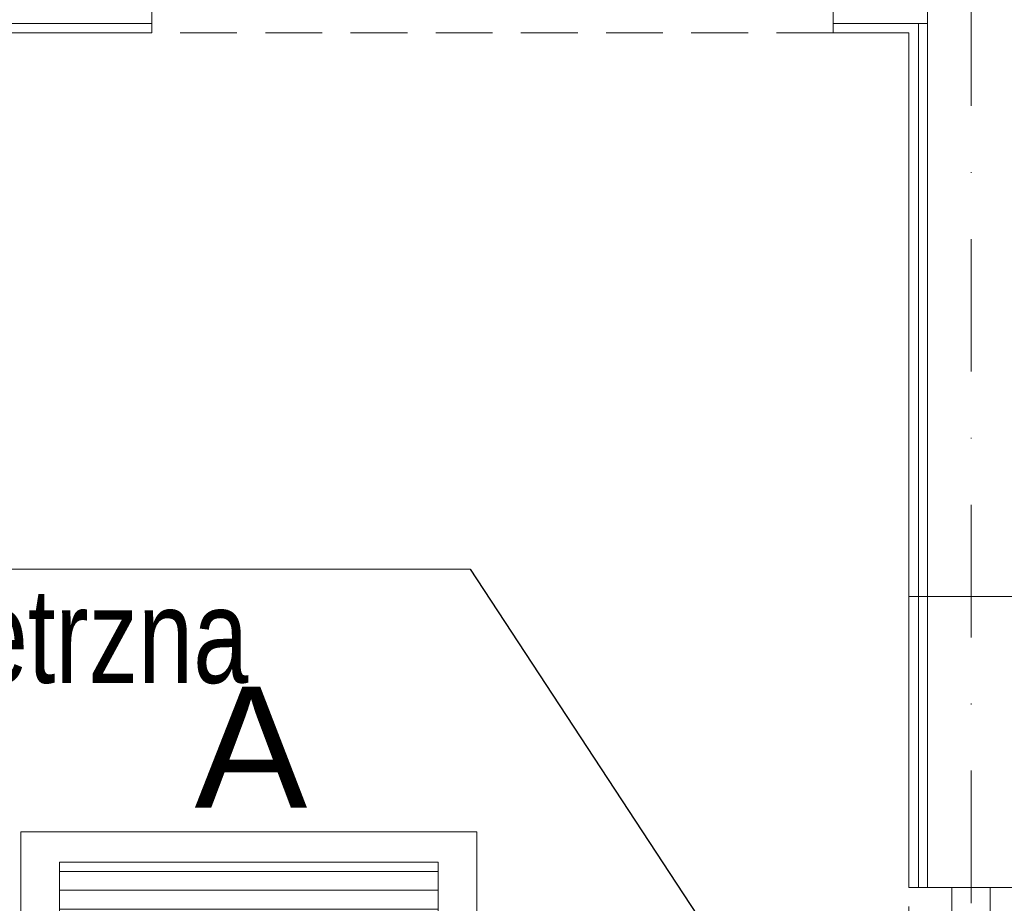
# Model space of a CAD drawing. Header units: inches. Extents: x 67014 to 70164, y -40762 to -35657.
# Tile 34 of 55: x 68601 to 68731, y -39830 to -39713. Entities that reach past the tile are written whole.
import ezdxf
from ezdxf.enums import TextEntityAlignment as Align

# ---------------------------------------------------------------- set-up
doc = ezdxf.new("R2010")
doc.units = ezdxf.units.IN
doc.header["$MEASUREMENT"] = 0
doc.linetypes.add('DASHDOT', pattern=[1, 0.5, -0.25, 0, -0.25])
doc.linetypes.add('HIDDEN', pattern=[0.375, 0.25, -0.125])
for name, color, linetype, lineweight in [('LUXIONA', 140, 'Continuous', 0), ('p--drzwi', 251, 'Continuous', 0), ('p--opisy dodatkowe', 7, 'Continuous', 0), ('p--osie konstr', 7, 'DASHDOT', 15), ('p--podciąg', 7, 'Continuous', 0), ('p--płyta GK', 7, 'Continuous', 0), ('p--ściana GK', 7, 'Continuous', 0), ('p--ściana szkielet', 7, 'Continuous', 0)]:
    doc.layers.add(name, color=color, linetype=linetype, lineweight=lineweight)
doc.styles.get("Standard").update_dxf_attribs({"font": 'ARIAL.TTF'})
doc.styles.add('STYL-1', font='arial.ttf', dxfattribs={"width": 0.75})

# ---------------------------------------------------------------- blocks, each defined once
blk = doc.blocks.new('drzwi-90-100')
for p, q in [((10.1, 87.38), (5.05, 87.38)), ((5.05, 87.38), (5.05, 2.53)), ((10.1, 2.53), (10.1, 87.38)), ((5.05, 2.53), (0, 2.53)), ((0, 2.53), (0, -2.53)), ((5.05, -2.53), (5.05, 2.53)), ((5.05, 2.53), (10.1, 2.53)), ((100, 2.53), (94.95, 2.53)), ((94.95, 2.53), (94.95, -2.53)), ((100, -2.53), (100, 2.53)), ((0, -2.53), (5.05, -2.53)), ((94.95, -2.53), (100, -2.53))]:
    blk.add_line(p, q)
blk.add_arc((10.8, 3.23), 84.15, 359.5233, 90.4767)
blk = doc.blocks.new('A')
at = {"layer": 'LUXIONA', "linetype": 'Continuous'}
h = blk.add_hatch(dxfattribs=at)
h.set_pattern_fill('ANSI31', color=256, scale=200, angle=135)
h.set_pattern_definition([(180, (365.154, -7.218), (-2e-15, -25), [])])
h.paths.add_polyline_path([(51, 540), (51, 40), (551, 40), (551, 540)])
for p, q in [((51, 290), (51, 540)), ((301, 540), (51, 540)), ((301, 540), (551, 540)), ((551, 540), (551, 40))]:
    blk.add_line(p, q, dxfattribs=at)
for points in [[(0, 580), (602, 580), (602, 0), (0, 0)], [(51, 540), (551, 540), (551, 40), (51, 40)], [(51, 540), (551, 540), (551, 40), (51, 40)]]:
    blk.add_lwpolyline(points, close=True, dxfattribs=at)
for p in [(551, 468.6), (551, 397.1), (551, 325.7), (551, 254.3), (551, 182.9), (551, 111.4)]:
    blk.add_point(p, dxfattribs=at)
at = {"layer": 'LUXIONA'}
blk.add_attdef('OZNACZENIE', text='', height=80, dxfattribs=at).set_placement((298.1, 611.8), align=Align.CENTER)

msp = doc.modelspace()

# ---------------------------------------------------------------- linework, layer by layer
msp.add_line((68660.922, -39785.799), (68699.515, -39844.648))
at = {"layer": 'p--opisy dodatkowe'}
msp.add_lwpolyline([(68498.841, -39785.799), (68660.922, -39785.799)], dxfattribs=at)
at = {"layer": 'p--osie konstr', "linetype": 'DASHDOT', "ltscale": 35}
for p, q in [((68727.073, -40040.511), (68727.073, -39457.311)), ((68718.873, -39789.411), (69166.373, -39789.411))]:
    msp.add_line(p, q, dxfattribs=at)
at = {"layer": 'p--podciąg', "linetype": 'HIDDEN', "ltscale": 30}
for p, q in [((68708.873, -39714.961), (68618.873, -39714.961)), ((68718.873, -39927.861), (68718.873, -39827.861))]:
    msp.add_line(p, q, dxfattribs=at)
at = {"layer": 'p--płyta GK', "ltscale": 35}
for p, q in [((68720.123, -39827.861), (68720.123, -39713.711)), ((68718.873, -39827.861), (68718.873, -39714.961))]:
    msp.add_line(p, q, dxfattribs=at)
at = {"layer": 'p--ściana GK', "ltscale": 35}
for p, q in [((68618.873, -39705.461), (68618.873, -39714.961)), ((68708.873, -39705.461), (68708.873, -39714.961)), ((68373.323, -39713.711), (68618.873, -39713.711)), ((68708.873, -39713.711), (68721.323, -39713.711)), ((68375.773, -39714.961), (68618.873, -39714.961)), ((68708.873, -39714.961), (68718.873, -39714.961))]:
    msp.add_line(p, q, dxfattribs=at)
at = {"layer": 'p--ściana szkielet', "ltscale": 35}
for p, q in [((68721.323, -39827.861), (68721.323, -39538.011)), ((68735.773, -39827.861), (68718.873, -39827.861))]:
    msp.add_line(p, q, dxfattribs=at)

# ---------------------------------------------------------------- block references
at = {"layer": 'LUXIONA', "color": 7, "linetype": 'ByBlock'}
ref = msp.add_blockref('A', (68661.78, -39878.511), dxfattribs=dict(at, xscale=-0.09999999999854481, yscale=0.1000000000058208, zscale=0.1))
ref.add_attrib('OZNACZENIE', 'A', dxfattribs={"height": 16}).set_placement((68631.966, -39817.327), align=Align.CENTER)
at = {"layer": 'p--drzwi', "xscale": -1, "rotation": 89.99999999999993}
msp.add_blockref('drzwi-90-100', (68727.073, -39827.861), dxfattribs=at)

# ---------------------------------------------------------------- texts
at = {"layer": 'p--opisy dodatkowe', "insert": (68502.059, -39804.622), "char_height": 12.5, "width": 177.1707, "attachment_point": 7, "style": 'STYL-1'}
msp.add_mtext('klimatyzator\\Pjednostka wewnętrzna', dxfattribs=at)

doc.saveas('drawing.dxf')
